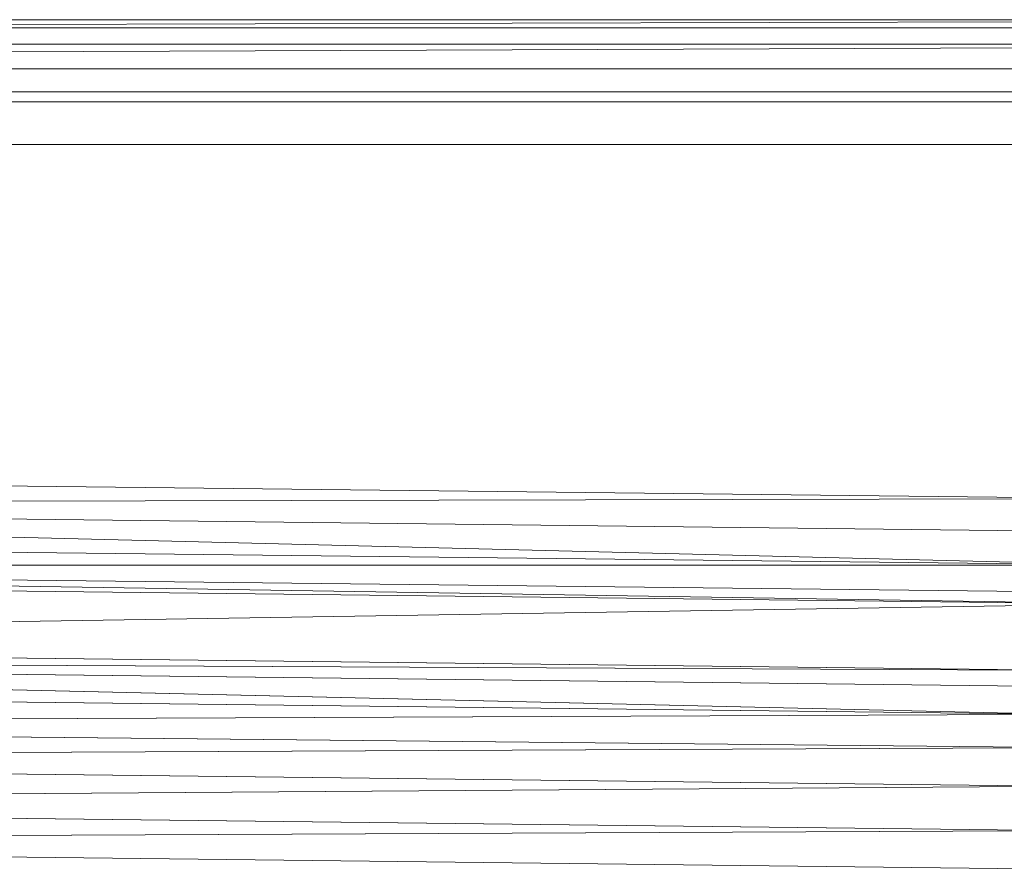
# Model space of a CAD drawing. Header units: metres. Extents: x 391.1 to 427.5, y 12.7 to 28.4.
# Tile 67 of 247: x 410.023 to 410.143, y 14.877 to 14.981. Entities that reach past the tile are written whole.
import ezdxf

# ---------------------------------------------------------------- set-up
doc = ezdxf.new("R2010")
doc.units = ezdxf.units.M
doc.layers.add('02_MOBILIARIO', color=7, linetype='Continuous', lineweight=18)
doc.layers.add('Mobiliario', color=7, linetype='Continuous', lineweight=18)

# ---------------------------------------------------------------- blocks, each defined once
blk = doc.blocks.new('Family - Plats de dutxa PS-1-153666-01_PCI_PS1')
at = {"layer": '02_MOBILIARIO', "color": 253, "true_color": 0xaaaaaa}
for p, q in [((0.81, 0.80026), (0.01, 0.80026)), ((0.81, 0.80026), (0.01, 0.80026)), ((0.8, 0.80026), (0.41, 0.79926)), ((0.41, 0.79926), (0.8, 0.80026)), ((0.41, 0.79926), (0.8, 0.80026)), ((0.41, 0.80026), (0.8, 0.80026)), ((0.41, 0.79926), (0.8, 0.80026)), ((0.8, 0.80026), (0.41, 0.80026)), ((0.51, 0.80026), (0.8, 0.80026)), ((0.51, 0.80026), (0.8, 0.80026)), ((0.8, 0.79926), (0.41, 0.79926)), ((0.41, 0.79926), (0.8, 0.79926)), ((0.8, 0.79726), (0.021, 0.79426)), ((0.021, 0.79426), (0.8, 0.79726)), ((0.41, 0.79726), (0.8, 0.79726)), ((0.8, 0.79726), (0.41, 0.79726)), ((0.8, 0.79726), (0.41, 0.79726)), ((0.8, 0.79726), (0.51, 0.79726)), ((0.799, 0.79426), (0.41, 0.79426)), ((0.799, 0.79426), (0.41, 0.79426)), ((0.038, 0.79146), (0.79, 0.79146)), ((0.798, 0.79026), (0.41, 0.79026)), ((0.798, 0.79026), (0.41, 0.79026)), ((0.79, 0.78506), (0.038, 0.78506)), ((0.70444, 0.74189), (0.41, 0.74526)), ((0.41, 0.74526), (0.70444, 0.74189)), ((0.70444, 0.74189), (0.41, 0.74122)), ((0.41, 0.74122), (0.70444, 0.74189)), ((0.41, 0.74122), (0.70444, 0.7338)), ((0.70444, 0.7338), (0.41, 0.74122)), ((0.41, 0.74122), (0.70444, 0.73785)), ((0.70444, 0.73785), (0.41, 0.74122)), ((0.41, 0.73717), (0.70444, 0.7338)), ((0.70444, 0.7338), (0.41, 0.73717)), ((0.41, 0.7338), (0.70444, 0.72908)), ((0.70444, 0.72908), (0.41, 0.7338)), ((0.41, 0.7338), (0.70444, 0.73043)), ((0.70444, 0.7338), (0.41, 0.7338)), ((0.70444, 0.73043), (0.41, 0.7338)), ((0.41, 0.7338), (0.70444, 0.7338)), ((0.41, 0.73245), (0.70444, 0.72908)), ((0.70444, 0.72908), (0.41, 0.73245)), ((0.70444, 0.72908), (0.41, 0.72436)), ((0.41, 0.72436), (0.70444, 0.72908)), ((0.41, 0.72436), (0.69702, 0.72099)), ((0.69702, 0.72099), (0.41, 0.72436)), ((0.41, 0.72234), (0.69702, 0.7156)), ((0.69702, 0.7156), (0.41, 0.72234)), ((0.41, 0.72234), (0.69702, 0.71897)), ((0.69702, 0.72099), (0.41, 0.72234)), ((0.69702, 0.71897), (0.41, 0.72234)), ((0.41, 0.72234), (0.69702, 0.72099)), ((0.41, 0.71897), (0.69702, 0.7156)), ((0.69702, 0.7156), (0.41, 0.71897)), ((0.69702, 0.7156), (0.41, 0.71444)), ((0.41, 0.71444), (0.69702, 0.7156)), ((0.41, 0.71444), (0.69702, 0.71155)), ((0.69702, 0.71155), (0.41, 0.71444)), ((0.69702, 0.71155), (0.41, 0.7102)), ((0.41, 0.7102), (0.69702, 0.71155)), ((0.41, 0.7102), (0.69702, 0.70683)), ((0.69702, 0.70683), (0.41, 0.7102)), ((0.69702, 0.70683), (0.41, 0.70481)), ((0.41, 0.70481), (0.69702, 0.70683)), ((0.41, 0.70481), (0.69702, 0.70144)), ((0.69702, 0.70144), (0.41, 0.70481)), ((0.69702, 0.70144), (0.41, 0.70009)), ((0.41, 0.70009), (0.69702, 0.70144)), ((0.69702, 0.69672), (0.41, 0.70009)), ((0.69702, 0.69672), (0.41, 0.70009))]:
    blk.add_line(p, q, dxfattribs=at)
at = {"layer": 'Mobiliario', "color": 253, "true_color": 0xaaaaaa}
for p, q in [((0.79, 0.79146), (0.038, 0.79146)), ((0.038, 0.78506), (0.79, 0.78506))]:
    blk.add_line(p, q, dxfattribs=at)
blk = doc.blocks.new('LONDR55-XX_ZZ-ARQ-CAA-M3D-Londres55_ifc-1-01_PCI_PS1')
at = {"layer": '02_MOBILIARIO', "color": 253, "lineweight": 18, "true_color": 0xaaaaaa}
blk.add_blockref('Family - Plats de dutxa PS-1-153666-01_PCI_PS1', (409.45344, 14.18035), dxfattribs=at)

msp = doc.modelspace()

# ---------------------------------------------------------------- block references
at = {"lineweight": 5}
msp.add_blockref('LONDR55-XX_ZZ-ARQ-CAA-M3D-Londres55_ifc-1-01_PCI_PS1', (0, 0), dxfattribs=at)

doc.saveas('drawing.dxf')
